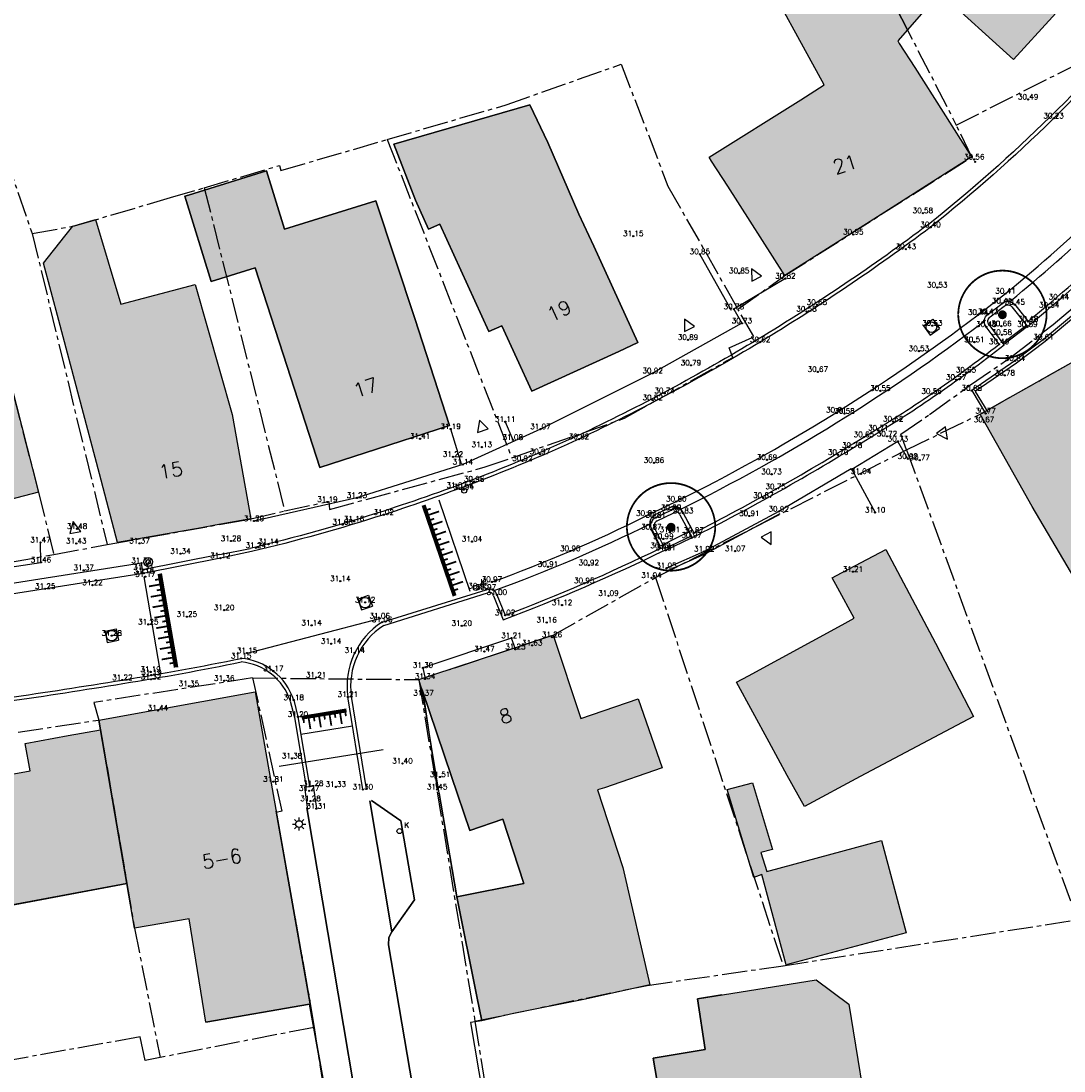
# Model space of a CAD drawing. Header units: metres. Extents: x 202952 to 203755, y 348879 to 349702.
# Tile 72 of 82: x 203400 to 203459, y 349404 to 349464. Entities that reach past the tile are written whole.
import ezdxf
from ezdxf.enums import TextEntityAlignment as Align

# ---------------------------------------------------------------- set-up
doc = ezdxf.new("R2010")
doc.units = ezdxf.units.M
doc.linetypes.add('1-200 CENTER', pattern=[4.28625, 2.8575, -0.47625, 0.47625, -0.47625])
for name, color, linetype in [('bgt.onbegroeidterreindeel', 252, 'Continuous'), ('PH-ALG-WERKGRENS', 3, '1-200 WERKGRENS'), ('PH-BEST-BEBOUWING', 1, 'Continuous'), ('PH-BEST-BEBOUWING-ARCERING', 254, 'Continuous'), ('PH-BEST-BEGROEIIING', 252, 'Continuous'), ('PH-BEST-HUISNUMMER', 7, 'Continuous'), ('PH-BEST-INRIT', 8, 'Continuous'), ('PH-BEST-KADASTRALE-GRENS', 240, '1-200 CENTER'), ('PH-BEST-KOLK', 8, 'Continuous'), ('PH-BEST-LICHTMAST-HANDHAVENB', 6, 'Continuous'), ('PH-BEST-WEGDEEL', 253, 'Continuous'), ('PH-INM-BOOM-HANDHAVEN', 96, 'Continuous'), ('PH-INM-HEKWERK', 6, '1-200 HEKWERK'), ('PH-INM-HOOGTE', 20, 'Continuous'), ('PH-INM-HOOGTEPUNT', 20, 'Continuous'), ('PH-INM-KANTVERHARDING', 253, 'Continuous'), ('PH-INM-MEUBILAIR-AFZETPAAL-STAAL', 6, 'Continuous'), ('PH-NIEUW-MARKERING', 115, 'Continuous'), ('PH-RIO-PUTRAND-AANBRENGEN', 7, 'Continuous')]:
    doc.layers.add(name, color=color, linetype=linetype)
doc.styles.add('ISO', font='ISO')
doc.styles.add('ROMANS', font='romans.shx')
doc.linetypes.add('1-200 HEKWERK', pattern='A,1.5,-0.4,["X",ROMANS,S=0.24,R=0,X=-0.275,Y=-0.12],-0.05', length=1.95)
doc.linetypes.add('1-200 WERKGRENS', pattern='A,1.5,-0.6,["WERK",ROMANS,S=0.24,R=0,X=-0.5,Y=-0.12],-0.45', length=2.55)

# ---------------------------------------------------------------- blocks, each defined once
blk = doc.blocks.new('*U18')
blk.add_circle((0, 0), 0.142)
at = {"ltscale": 0.05, "style": 'ROMANS'}
blk.add_text('K', height=0.3, dxfattribs=at).set_placement((0.277, 0.195))
blk = doc.blocks.new('SIE-WEG_PAAL_BETON')
for radius in [0.25, 0.125]:
    blk.add_circle((0, 0), radius)
blk = doc.blocks.new('Lichtmast 2')
at = {"flags": 128}
for points in [[(-0.5, 0), (-0.25, 0)], [(-0.354, 0.354), (-0.177, 0.177)], [(0, 0.25), (0, 0.5)], [(0.177, 0.177), (0.354, 0.354)], [(0.25, 0), (0.5, 0)], [(-0.354, -0.354), (-0.177, -0.177)], [(0, -0.5), (0, -0.25)], [(0.177, -0.177), (0.354, -0.354)]]:
    blk.add_lwpolyline(points, dxfattribs=at)
blk.add_circle((0, 0), 0.25)
blk = doc.blocks.new('INRITSYMBOOL')
at = {"layer": 'PH-BEST-INRIT'}
blk.add_lwpolyline([(-0.315, 0.63), (0, 0), (0.315, 0.63)], close=True, dxfattribs=at)
blk = doc.blocks.new('MARKER', base_point=(45, 10))
at = {"color": 0}
for radius in [0.35, 0.25]:
    blk.add_circle((45, 10), radius, dxfattribs=at)
at = {"color": 0, "style": 'ISO'}
blk.add_attdef('MARKER', (45.6, 10), '', height=0.9, dxfattribs=at)
blk = doc.blocks.new('*U15')
at = {"const_width": 0.1}
blk.add_lwpolyline([(-2.5, 0.004, 0.990403), (2.5, 0.03, 0.990403), (-2.5, 0.018)], format="xyb", dxfattribs=at)
at = {"linetype": 'Continuous', "const_width": 0.25}
blk.add_lwpolyline([(-0.125, 0, 1), (0.125, 0, 1)], format="xyb", close=True, dxfattribs=at)
blk = doc.blocks.new('*U26')
for p, q in [((-0.325, 0.325), (-0.325, -0.325)), ((-0.325, 0.325), (0.325, 0.325)), ((0.325, 0.325), (0.325, -0.325)), ((-0.325, -0.325), (0.325, -0.325))]:
    blk.add_line(p, q)
blk.add_circle((0, 0), 0.3)

msp = doc.modelspace()

# ---------------------------------------------------------------- hatches: boundary and pattern name
at = {"layer": 'PH-BEST-BEBOUWING-ARCERING'}
for points in [[(203444.471, 349474.935), (203445.105, 349475.477), (203444.13, 349476.405), (203447.54, 349480.076), (203447.941, 349480.508), (203451.964, 349476.82), (203450.956, 349475.628), (203455.435, 349471.299), (203456.495, 349472.709), (203456.971, 349472.285), (203457.64, 349471.69), (203462.08, 349467.66), (203459.817, 349465.166), (203458.699, 349463.934), (203456.5, 349461.51), (203452.324, 349465.3), (203450.495, 349463.201)], [(203440.35, 349454.35), (203439.418, 349455.763), (203439.295, 349455.983), (203444.477, 349459.243), (203445.799, 349460.075), (203441.968, 349467.076), (203442.303, 349467.257), (203439.849, 349472.15), (203443.786, 349473.675), (203443.683, 349473.943), (203443.591, 349474.183), (203444.471, 349474.935), (203450.495, 349463.201), (203449.947, 349462.573), (203450.032, 349462.429), (203450.91, 349461.06), (203454.13, 349456), (203453.721, 349455.74), (203453.422, 349455.55), (203448.382, 349452.347), (203443.57, 349449.29)], [(203398.895, 349446.671), (203395.029, 349445.727), (203393.163, 349453.018), (203393.257, 349453.046), (203396.642, 349454.058), (203394.88, 349459.956), (203394.029, 349463.236), (203386.08, 349461.287), (203387.694, 349455.454), (203387.817, 349455.486), (203388.79, 349452.323), (203392.695, 349434.776), (203401.36, 349437.04), (203401.326, 349437.172)], [(203457.56, 349436.22), (203454.61, 349441.45), (203455.884, 349442.169), (203460.659, 349444.864), (203462.07, 349445.66), (203465.02, 349440.43), (203474.436, 349424.805), (203476.809, 349420.867), (203475.989, 349420.386), (203477.509, 349417.788), (203478.164, 349416.669), (203480.996, 349407.699), (203476.077, 349404.558), (203471.394, 349412.704), (203461.506, 349429.513)], [(203452.09, 349428.5), (203449.28, 349433.8), (203446.478, 349432.316), (203446.24, 349432.19), (203446.563, 349431.599), (203447.49, 349429.9), (203446.809, 349429.53), (203441.515, 349426.652), (203440.83, 349426.28), (203442.674, 349422.894), (203443.7, 349421.01), (203444.672, 349419.257), (203447.83, 349420.939), (203454.235, 349424.349)], [(203443.7, 349421.01), (203442.674, 349422.894), (203440.83, 349426.28), (203441.515, 349426.652), (203446.809, 349429.53), (203447.49, 349429.9), (203446.563, 349431.599), (203446.24, 349432.19), (203446.478, 349432.316), (203449.28, 349433.8), (203452.09, 349428.5), (203454.235, 349424.349), (203447.83, 349420.939), (203444.672, 349419.257)], [(203414.355, 349421.532), (203413.612, 349425.741), (203404.77, 349424.14), (203404.87, 349423.59), (203406.359, 349414.889), (203406.786, 349412.365), (203409.873, 349412.898), (203410.82, 349407.04), (203416.692, 349408.073), (203416.73, 349408.08), (203415.843, 349413.103)], [(203449.035, 349417.329), (203442.545, 349415.579), (203442.212, 349416.647), (203442.872, 349416.823), (203441.735, 349420.581), (203440.302, 349420.209), (203441.81, 349415.231), (203442.266, 349415.402), (203443.632, 349410.291), (203450.43, 349412.108)], [(203442.545, 349415.579), (203449.035, 349417.329), (203450.43, 349412.108), (203443.632, 349410.291), (203442.266, 349415.402), (203441.81, 349415.231), (203440.302, 349420.209), (203441.735, 349420.581), (203442.872, 349416.823), (203442.212, 349416.647)], [(203448.444, 349400.295), (203447.177, 349408.057), (203445.337, 349409.45), (203438.619, 349408.37), (203439.056, 349405.492), (203436.12, 349405.006), (203436.339, 349403.686), (203437.49, 349396.746), (203435.9, 349396.486), (203436.553, 349392.538), (203436.74, 349391.406), (203442.66, 349392.386), (203445.442, 349392.851), (203447.352, 349393.17), (203447.191, 349394.201), (203446.95, 349395.746), (203446.504, 349398.6), (203447.229, 349398.693)], [(203442.66, 349392.386), (203436.74, 349391.406), (203436.553, 349392.538), (203435.9, 349396.486), (203437.49, 349396.746), (203436.339, 349403.686), (203436.12, 349405.006), (203439.056, 349405.492), (203438.619, 349408.37), (203445.337, 349409.45), (203447.177, 349408.057), (203448.444, 349400.295), (203447.229, 349398.693), (203446.504, 349398.6), (203446.95, 349395.746), (203447.191, 349394.201), (203447.352, 349393.17), (203445.442, 349392.851)]]:
    msp.add_hatch(color=256, dxfattribs=at).paths.add_polyline_path(points)
for points in [[(203421.458, 349456.727), (203429.142, 349458.946), (203430.153, 349456.812), (203431.909, 349452.774), (203432.76, 349450.95), (203435.26, 349445.5), (203434.168, 349444.999), (203429.26, 349442.75), (203427.562, 349446.452), (203426.822, 349446.119), (203424.045, 349452.204), (203423.415, 349451.92), (203422.678, 349453.556)], [(203409.64, 349453.78), (203409.838, 349453.841), (203413.41, 349454.947), (203414.26, 349455.21), (203415.275, 349451.923), (203420.438, 349453.528), (203422.637, 349446.869), (203424.6, 349440.81), (203419.829, 349439.267), (203417.27, 349438.44), (203415.42, 349444.15), (203413.616, 349449.72), (203411.131, 349448.952)], [(203404.8, 349438.066), (203402.499, 349446.748), (203401.64, 349449.99), (203402.851, 349451.515), (203403.3, 349452.08), (203404.58, 349452.46), (203406.005, 349447.669), (203410.221, 349448.776), (203412.31, 349441.43), (203413.36, 349435.52), (203411.354, 349435.163), (203410.581, 349435.025), (203405.83, 349434.18)], [(203422.86, 349426.43), (203423.664, 349426.697), (203427.497, 349427.968), (203430.384, 349428.925), (203430.46, 349428.95), (203432.026, 349424.228), (203435.278, 349425.35), (203436.627, 349421.44), (203433.365, 349420.314), (203432.974, 349420.185), (203434.407, 349415.805), (203435.935, 349409.153), (203432.29, 349408.34), (203428.212, 349407.529), (203426.43, 349407.125), (203426.143, 349408.507), (203425.02, 349414.14), (203428.804, 349414.893), (203427.608, 349418.531), (203425.75, 349417.9), (203424.717, 349420.949), (203423.053, 349425.86), (203422.984, 349426.065)], [(203389.83, 349420.92), (203394.15, 349421.7), (203394.39, 349420.09), (203397.673, 349420.686), (203400.89, 349421.27), (203400.61, 349422.82), (203403.04, 349423.259), (203404.87, 349423.59), (203406.359, 349414.889), (203391.499, 349412.113), (203391.09, 349414.383), (203390.944, 349414.355)]]:
    msp.add_hatch(color=256, dxfattribs=at).paths.add_polyline_path(points, flags=17)

# ---------------------------------------------------------------- linework, layer by layer
at = {"layer": 'bgt.onbegroeidterreindeel'}
for p, q in [((203391.499, 349412.113), (203406.359, 349414.889)), ((203410.82, 349407.04), (203416.692, 349408.073)), ((203416.692, 349408.073), (203419.788, 349390.822))]:
    msp.add_line(p, q, dxfattribs=at)
for points in [[(203421.458, 349456.727), (203422.678, 349453.556), (203423.415, 349451.92), (203424.045, 349452.204), (203426.822, 349446.119), (203427.562, 349446.452), (203429.26, 349442.75), (203434.168, 349444.999), (203435.26, 349445.5), (203432.76, 349450.95), (203431.909, 349452.774), (203430.153, 349456.812), (203429.142, 349458.946), (203421.458, 349456.727)], [(203409.64, 349453.78), (203411.131, 349448.952), (203413.616, 349449.72), (203415.42, 349444.15), (203417.27, 349438.44), (203419.829, 349439.267), (203424.6, 349440.81), (203422.637, 349446.869), (203420.438, 349453.528), (203415.275, 349451.923), (203414.26, 349455.21), (203413.41, 349454.947), (203409.838, 349453.841), (203409.64, 349453.78)], [(203425.02, 349414.14), (203424.116, 349419.433), (203423.053, 349425.86), (203424.717, 349420.949), (203425.75, 349417.9), (203427.608, 349418.531), (203428.804, 349414.893), (203425.02, 349414.14)]]:
    msp.add_lwpolyline(points, close=True, dxfattribs=at)
msp.add_lwpolyline([(203440, 349408.592), (203438.619, 349408.37), (203439.056, 349405.492), (203436.12, 349405.006), (203436.339, 349403.686), (203437.49, 349396.746), (203435.9, 349396.486), (203436.553, 349392.538), (203436.74, 349391.406), (203440, 349391.946)], dxfattribs=at)
at = {"layer": 'PH-ALG-WERKGRENS'}
msp.add_line((203414.977, 349421.525), (203420.855, 349422.475), dxfattribs=at)
at = {"layer": 'PH-BEST-BEBOUWING'}
for points in [[(203444.471, 349474.935), (203445.105, 349475.477), (203444.13, 349476.405), (203447.54, 349480.076), (203447.941, 349480.508), (203451.964, 349476.82), (203450.956, 349475.628), (203455.435, 349471.299), (203456.495, 349472.709), (203456.971, 349472.285), (203457.64, 349471.69), (203462.08, 349467.66), (203459.817, 349465.166), (203458.699, 349463.934), (203456.5, 349461.51), (203452.324, 349465.3), (203450.495, 349463.201), (203444.471, 349474.935)], [(203440.35, 349454.35), (203439.418, 349455.763), (203439.295, 349455.983), (203444.477, 349459.243), (203445.799, 349460.075), (203441.968, 349467.076), (203442.303, 349467.257), (203439.849, 349472.15), (203443.786, 349473.675), (203443.683, 349473.943), (203443.591, 349474.183), (203444.471, 349474.935), (203450.495, 349463.201), (203449.947, 349462.573), (203450.032, 349462.429), (203450.91, 349461.06), (203454.13, 349456), (203453.721, 349455.74), (203453.422, 349455.55), (203448.382, 349452.347), (203443.57, 349449.29), (203440.35, 349454.35)], [(203387.694, 349455.454), (203386.08, 349461.287), (203394.029, 349463.236), (203394.88, 349459.956), (203396.642, 349454.058), (203393.257, 349453.046), (203393.163, 349453.018), (203395.029, 349445.727), (203398.895, 349446.671), (203401.326, 349437.172), (203401.36, 349437.04), (203392.695, 349434.776), (203388.79, 349452.323), (203387.817, 349455.486), (203387.694, 349455.454)], [(203421.458, 349456.727), (203429.142, 349458.946), (203430.153, 349456.812), (203431.909, 349452.774), (203432.76, 349450.95), (203435.26, 349445.5), (203434.168, 349444.999), (203429.26, 349442.75), (203427.562, 349446.452), (203426.822, 349446.119), (203424.045, 349452.204), (203423.415, 349451.92), (203422.678, 349453.556), (203421.458, 349456.727)], [(203409.64, 349453.78), (203409.838, 349453.841), (203413.41, 349454.947), (203414.26, 349455.21), (203415.275, 349451.923), (203420.438, 349453.528), (203422.637, 349446.869), (203424.6, 349440.81), (203419.829, 349439.267), (203417.27, 349438.44), (203415.42, 349444.15), (203413.616, 349449.72), (203411.131, 349448.952), (203409.64, 349453.78)], [(203404.8, 349438.066), (203402.499, 349446.748), (203401.64, 349449.99), (203402.851, 349451.515), (203403.3, 349452.08), (203404.58, 349452.46), (203406.005, 349447.669), (203410.221, 349448.776), (203412.31, 349441.43), (203413.36, 349435.52), (203411.354, 349435.163), (203410.581, 349435.025), (203405.83, 349434.18), (203404.8, 349438.066)], [(203457.56, 349436.22), (203454.61, 349441.45), (203455.884, 349442.169), (203460.659, 349444.864), (203462.07, 349445.66), (203465.02, 349440.43), (203474.436, 349424.805), (203476.809, 349420.867), (203475.989, 349420.386), (203477.509, 349417.788), (203478.164, 349416.669), (203480.996, 349407.699), (203476.077, 349404.558), (203471.394, 349412.704), (203461.506, 349429.513), (203457.56, 349436.22)], [(203443.7, 349421.01), (203442.674, 349422.894), (203440.83, 349426.28), (203441.515, 349426.652), (203446.809, 349429.53), (203447.49, 349429.9), (203446.563, 349431.599), (203446.24, 349432.19), (203446.478, 349432.316), (203449.28, 349433.8), (203452.09, 349428.5), (203454.235, 349424.349), (203447.83, 349420.939), (203444.672, 349419.257), (203443.7, 349421.01)], [(203443.7, 349421.01), (203442.674, 349422.894), (203440.83, 349426.28), (203441.515, 349426.652), (203446.809, 349429.53), (203447.49, 349429.9), (203446.563, 349431.599), (203446.24, 349432.19), (203446.478, 349432.316), (203449.28, 349433.8), (203452.09, 349428.5), (203454.235, 349424.349), (203447.83, 349420.939), (203444.672, 349419.257), (203443.7, 349421.01)], [(203422.86, 349426.43), (203423.664, 349426.697), (203427.497, 349427.968), (203430.384, 349428.925), (203430.46, 349428.95), (203432.026, 349424.228), (203435.278, 349425.35), (203436.627, 349421.44), (203433.365, 349420.314), (203432.974, 349420.185), (203434.407, 349415.805), (203435.935, 349409.153), (203432.29, 349408.34), (203428.212, 349407.529), (203426.43, 349407.125), (203426.143, 349408.507), (203425.02, 349414.14), (203428.804, 349414.893), (203427.608, 349418.531), (203425.75, 349417.9), (203424.717, 349420.949), (203423.053, 349425.86), (203422.984, 349426.065), (203422.86, 349426.43)], [(203404.87, 349423.59), (203404.77, 349424.14), (203413.612, 349425.741), (203414.355, 349421.532), (203415.843, 349413.103), (203416.73, 349408.08), (203416.692, 349408.073), (203410.82, 349407.04), (203409.873, 349412.898), (203406.786, 349412.365), (203406.359, 349414.889), (203404.87, 349423.59)], [(203389.83, 349420.92), (203394.15, 349421.7), (203394.39, 349420.09), (203397.673, 349420.686), (203400.89, 349421.27), (203400.61, 349422.82), (203403.04, 349423.259), (203404.87, 349423.59), (203406.359, 349414.889), (203391.499, 349412.113), (203391.09, 349414.383), (203390.944, 349414.355), (203389.83, 349420.92)], [(203442.545, 349415.579), (203449.035, 349417.329), (203450.43, 349412.108), (203443.632, 349410.291), (203442.266, 349415.402), (203441.81, 349415.231), (203440.302, 349420.209), (203441.735, 349420.581), (203442.872, 349416.823), (203442.212, 349416.647), (203442.545, 349415.579)], [(203442.545, 349415.579), (203449.035, 349417.329), (203450.43, 349412.108), (203443.632, 349410.291), (203442.266, 349415.402), (203441.81, 349415.231), (203440.302, 349420.209), (203441.735, 349420.581), (203442.872, 349416.823), (203442.212, 349416.647), (203442.545, 349415.579)], [(203442.66, 349392.386), (203436.74, 349391.406), (203436.553, 349392.538), (203435.9, 349396.486), (203437.49, 349396.746), (203436.339, 349403.686), (203436.12, 349405.006), (203439.056, 349405.492), (203438.619, 349408.37), (203445.337, 349409.45), (203447.177, 349408.057), (203448.444, 349400.295), (203447.229, 349398.693), (203446.504, 349398.6), (203446.95, 349395.746), (203447.191, 349394.201), (203447.352, 349393.17), (203445.442, 349392.851), (203442.66, 349392.386)], [(203442.66, 349392.386), (203436.74, 349391.406), (203436.553, 349392.538), (203435.9, 349396.486), (203437.49, 349396.746), (203436.339, 349403.686), (203436.12, 349405.006), (203439.056, 349405.492), (203438.619, 349408.37), (203445.337, 349409.45), (203447.177, 349408.057), (203448.444, 349400.295), (203447.229, 349398.693), (203446.504, 349398.6), (203446.95, 349395.746), (203447.191, 349394.201), (203447.352, 349393.17), (203445.442, 349392.851), (203442.66, 349392.386)]]:
    msp.add_lwpolyline(points, close=True, dxfattribs=at)
at = {"layer": 'PH-BEST-BEGROEIIING'}
msp.add_lwpolyline([(203436.507, 349433.985), (203435.982, 349435.081), (203435.973, 349435.115), (203435.965, 349435.149), (203435.958, 349435.184), (203435.952, 349435.219), (203435.947, 349435.254), (203435.943, 349435.289), (203435.944, 349435.307), (203435.945, 349435.324), (203435.947, 349435.342), (203435.949, 349435.36), (203435.952, 349435.377), (203435.955, 349435.395), (203435.96, 349435.414), (203435.965, 349435.433), (203435.971, 349435.452), (203435.977, 349435.471), (203435.984, 349435.49), (203435.992, 349435.508), (203436.006, 349435.532), (203436.02, 349435.556), (203436.035, 349435.579), (203436.051, 349435.602), (203436.067, 349435.625), (203436.083, 349435.648), (203436.102, 349435.666), (203436.121, 349435.683), (203436.14, 349435.7), (203436.16, 349435.716), (203436.18, 349435.732), (203436.201, 349435.747), (203437.073, 349436.17), (203437.1, 349436.183), (203437.128, 349436.194), (203437.156, 349436.205), (203437.184, 349436.215), (203437.213, 349436.224), (203437.242, 349436.232), (203437.266, 349436.234), (203437.289, 349436.235), (203437.313, 349436.236), (203437.337, 349436.236), (203437.361, 349436.235), (203437.385, 349436.234), (203437.412, 349436.228), (203437.438, 349436.221), (203437.464, 349436.213), (203437.49, 349436.204), (203437.516, 349436.195), (203437.541, 349436.185), (203437.561, 349436.173), (203437.581, 349436.161), (203437.601, 349436.148), (203437.62, 349436.134), (203437.639, 349436.12), (203437.657, 349436.105), (203437.676, 349436.084), (203437.694, 349436.062), (203437.711, 349436.039), (203437.727, 349436.016), (203437.743, 349435.992), (203437.758, 349435.968), (203438.325, 349434.893), (203436.507, 349433.985)], close=True, dxfattribs=at)
at = {"layer": 'PH-BEST-KADASTRALE-GRENS', "ltscale": 0.5}
for p, q in [((203421.079, 349456.985), (203428.121, 349438.983)), ((203399.493, 349456.027), (203401.002, 349451.666)), ((203410.735, 349454.258), (203415.279, 349435.976)), ((203401.002, 349451.666), (203405.244, 349434.069)), ((203458.743, 349446.528), (203459.882, 349447.478)), ((203456.422, 349444.729), (203458.743, 349446.528)), ((203454.017, 349443.064), (203456.422, 349444.729)), ((203451.756, 349441.438), (203454.017, 349443.064)), ((203450.133, 349440.314), (203451.756, 349441.438)), ((203450.449, 349439.427), (203450.133, 349440.314)), ((203436.26, 349432.204), (203450.449, 349439.427)), ((203450.449, 349439.427), (203460.108, 349412.844)), ((203402.22, 349433.509), (203405.244, 349434.069)), ((203393.329, 349431.929), (203402.22, 349433.509)), ((203436.26, 349432.204), (203443.472, 349410.242)), ((203436.26, 349432.204), (203443.472, 349410.242)), ((203413.466, 349426.522), (203422.86, 349426.43)), ((203422.86, 349426.43), (203426.041, 349407.101)), ((203389.601, 349421.866), (203404.77, 349424.14)), ((203443.472, 349410.242), (203460.108, 349412.844)), ((203416.939, 349406.752), (203408.232, 349405.047)), ((203416.939, 349406.752), (203417.631, 349402.358)), ((203426.041, 349407.101), (203429.944, 349382.83)), ((203408.232, 349405.047), (203407.388, 349404.882))]:
    msp.add_line(p, q, dxfattribs=at)
for points in [[(203416.917, 349529.696), (203436.412, 349490.632), (203453.264, 349457.807)], [(203453.264, 349457.807), (203460.47, 349461.446), (203465.968, 349467.577)], [(203421.079, 349456.985), (203427.798, 349458.95), (203434.315, 349461.248)], [(203434.315, 349461.248), (203436.953, 349454.353), (203440.908, 349447.391)], [(203434.315, 349461.248), (203436.953, 349454.353), (203440.908, 349447.391)], [(203395.081, 349460.026), (203398.865, 349446.664), (203401.36, 349437.04), (203402.22, 349433.509)], [(203440.908, 349447.391), (203443.57, 349449.29), (203454.132, 349455.997), (203453.264, 349457.807)], [(203410.735, 349454.258), (203414.984, 349455.516), (203415.057, 349455.24), (203421.079, 349456.985)], [(203401.002, 349451.666), (203403.389, 349452.106), (203408.82, 349453.701), (203410.735, 349454.258)], [(203428.121, 349438.983), (203434.494, 349441.216), (203440.619, 349444.657), (203440.421, 349445.204), (203441.819, 349445.835), (203440.908, 349447.391)], [(203428.121, 349438.983), (203434.494, 349441.216), (203440.619, 349444.657), (203440.421, 349445.204), (203441.819, 349445.835), (203440.908, 349447.391)], [(203450.449, 349439.427), (203454.61, 349441.45), (203462.07, 349445.66)], [(203415.279, 349435.976), (203417.774, 349436.511), (203417.814, 349436.06), (203426.565, 349438.442), (203428.121, 349438.983)], [(203405.244, 349434.069), (203413.36, 349435.52), (203415.279, 349435.976)], [(203422.86, 349426.43), (203430.46, 349428.95), (203436.26, 349432.204)], [(203413.466, 349426.522), (203404.482, 349425.139), (203404.77, 349424.14)], [(203413.466, 349426.522), (203415.111, 349418.989), (203414.798, 349418.915), (203416.73, 349408.08), (203416.939, 349406.752)], [(203404.77, 349424.14), (203404.87, 349423.59), (203406.359, 349414.889), (203406.786, 349412.365), (203408.232, 349405.047)], [(203426.041, 349407.101), (203435.772, 349409.128), (203443.472, 349410.242)], [(203426.041, 349407.101), (203435.772, 349409.128), (203443.472, 349410.242)], [(203407.388, 349404.882), (203407.102, 349406.216), (203392.896, 349403.653), (203394.436, 349396.124)]]:
    msp.add_lwpolyline(points, dxfattribs=at)
at = {"layer": 'PH-BEST-WEGDEEL'}
for points in [[(203424.02, 349420.013), (203424.116, 349419.433), (203425.02, 349414.14), (203426.143, 349408.507), (203426.43, 349407.125), (203425.797, 349407.031), (203430.263, 349380.56), (203431.78, 349373.43), (203431.817, 349373.393), (203435.382, 349357.138), (203436.528, 349357.397), (203437.43, 349353.393)], [(203416.534, 349419.176), (203421.257, 349391.069), (203419.788, 349390.822), (203416.692, 349408.073), (203416.73, 349408.08), (203415.843, 349413.103), (203414.805, 349418.982)], [(203421.257, 349391.069), (203416.534, 349419.176)], [(203420.194, 349419.585), (203421.852, 349418.441), (203422.624, 349413.972), (203421.339, 349412.156), (203420.092, 349419.574)], [(203420.092, 349419.574), (203421.339, 349412.156), (203421.164, 349411.84), (203421.142, 349411.426), (203422.501, 349403.442)], [(203422.501, 349403.442), (203421.142, 349411.426), (203421.164, 349411.84), (203421.339, 349412.156), (203422.624, 349413.972), (203421.852, 349418.441), (203420.194, 349419.585)]]:
    msp.add_lwpolyline(points, dxfattribs=at)
at = {"layer": 'PH-INM-HEKWERK', "flags": 128}
msp.add_lwpolyline([(203398.087, 349432.537), (203401.495, 349433.064), (203401.467, 349434.187)], dxfattribs=at)
at = {"layer": 'PH-INM-KANTVERHARDING'}
for p, q in [((203455.884, 349445.474), (203457.236, 349446.479)), ((203436.265, 349435.595), (203437.131, 349436.024)), ((203436.349, 349435.413), (203437.243, 349435.856)), ((203437.635, 349435.759), (203438.327, 349434.463)), ((203437.818, 349435.841), (203438.411, 349434.73)), ((203436.539, 349433.868), (203436.015, 349434.925)), ((203436.808, 349433.777), (203436.195, 349435.012)), ((203411.603, 349433.499), (203413.328, 349433.856)), ((203407.182, 349433.019), (203398.773, 349431.693)), ((203407.272, 349432.436), (203407.182, 349433.019)), ((203420.794, 349429.681), (203426.667, 349431.517)), ((203420.879, 349429.498), (203426.742, 349431.331)), ((203427.09, 349431.166), (203427.636, 349429.813)), ((203427.282, 349431.226), (203427.748, 349430.069)), ((203415.599, 349425.217), (203415.835, 349424.288)), ((203415.791, 349425.273), (203416.031, 349424.329)), ((203419.701, 349420.212), (203418.856, 349425.448)), ((203419.899, 349420.244), (203419.053, 349425.478)), ((203415.835, 349424.288), (203416.495, 349420.359)), ((203416.031, 349424.329), (203416.692, 349420.392)), ((203416.399, 349420.341), (203416.894, 349420.41))]:
    msp.add_line(p, q, dxfattribs=at)
for points in [[(203427.001, 349431.955, 0.029006), (203435.731, 349435.695), (203437.428, 349436.504, 0.047479), (203454.494, 349447.066), (203456.047, 349448.269, 0.039107), (203467.126, 349458.936), (203473.96, 349466.798), (203480.915, 349474.975), (203488.718, 349484.11), (203491.685, 349487.573), (203496.799, 349493.534), (203501.851, 349499.449), (203508.03, 349506.684, -0.039138), (203524.494, 349523.23, -0.013499), (203529.802, 349527.52, -0.013681), (203535.409, 349531.569), (203540.694, 349535.115), (203545.59, 349538.351), (203552.818, 349543.165), (203559.127, 349547.352)], [(203504.862, 349523.881), (203507.651, 349520.784, -0.341667), (203507.312, 349514.302), (203504.903, 349511.575), (203500.74, 349506.787), (203493.689, 349498.51), (203484.109, 349487.317), (203475.417, 349477.073), (203464.956, 349464.921, -0.051448), (203451.808, 349452.024, -0.02534), (203442.169, 349445.527, -0.025342), (203431.922, 349440.037, -0.02937), (203420.883, 349435.759, -0.019242), (203413.41, 349433.67), (203411.641, 349433.303), (203407.272, 349432.436), (203398.847, 349431.106), (203391.936, 349430.031), (203383.993, 349428.785), (203377.078, 349427.75), (203368.165, 349426.299)], [(203504.713, 349523.747), (203507.493, 349520.66, -0.340909), (203507.161, 349514.433), (203504.752, 349511.707), (203500.587, 349506.917), (203493.537, 349498.64), (203483.957, 349487.447), (203475.265, 349477.203), (203464.804, 349465.05, -0.051445), (203451.686, 349452.182, -0.025333), (203442.066, 349445.698, -0.02534), (203431.838, 349440.218, -0.029367), (203420.822, 349435.949, -0.019331), (203413.328, 349433.856)], [(203456.365, 349447.882, 0.033949), (203466.13, 349457.093)], [(203454.956, 349446.392, -0.427674), (203455.06, 349447.111), (203455.85, 349447.718, -0.422924), (203456.568, 349447.647), (203457.321, 349446.694, 0.030948), (203467.228, 349455.998)], [(203451.98, 349442.44, 0.016909), (203455.961, 349445.369), (203455.115, 349446.514, -0.433146), (203455.179, 349446.95), (203455.976, 349447.562)], [(203455.976, 349447.562, -0.42659), (203456.412, 349447.523), (203457.298, 349446.4), (203455.944, 349445.393)], [(203451.867, 349442.605, 0.016245), (203455.685, 349445.406), (203454.956, 349446.392)]]:
    msp.add_lwpolyline(points, format="xyb", dxfattribs=at)
at = {"layer": 'PH-INM-KANTVERHARDING', "flags": 128}
for points in [[(203440.544, 349447.314), (203438.76, 349450.498)], [(203443.595, 349449.118), (203440.68, 349447.388), (203441.14, 349446.588), (203436.09, 349443.761), (203429.746, 349440.606), (203425.357, 349438.602), (203419.366, 349436.709), (203413.544, 349435.403)], [(203462.093, 349445.814), (203460.118, 349447.271), (203458.195, 349445.674), (203456.582, 349444.464), (203454.135, 349442.78), (203454.922, 349441.488)], [(203462.004, 349445.693), (203460.123, 349447.081), (203458.288, 349445.556), (203456.67, 349444.342), (203454.337, 349442.737), (203455.05, 349441.567)], [(203427.753, 349441.02), (203428.18, 349439.998)], [(203424.666, 349440.61), (203425.256, 349438.64)], [(203450.52, 349438.918), (203449.96, 349439.908), (203447.356, 349438.317), (203448.67, 349435.882)], [(203447.356, 349438.317), (203447.321, 349438.355), (203443.219, 349435.938)], [(203443.219, 349435.938), (203439.008, 349433.678), (203436.871, 349432.731)], [(203443.29, 349435.806), (203439.074, 349433.543), (203436.932, 349432.593)], [(203436.783, 349433.839), (203438.253, 349434.539)], [(203436.826, 349433.748), (203438.296, 349434.449)], [(203413.153, 349427.934), (203420.658, 349429.894)], [(203428.327, 349428.145), (203428.108, 349428.781), (203423.102, 349427.091), (203423.22, 349426.466)], [(203423.131, 349425.523), (203423.902, 349420.218)], [(203416.399, 349420.341), (203416.579, 349419.059)], [(203416.894, 349420.41), (203417.074, 349419.128)]]:
    msp.add_lwpolyline(points, dxfattribs=at)
for points in [[(203437.65, 349436.056, 0.047479), (203454.796, 349446.668, 0.02299)], [(203427.124, 349431.468, 0.029158), (203435.954, 349435.248, 0.014461)], [(203370.868, 349420.882), (203377.795, 349421.967), (203384.705, 349423.039), (203391.627, 349424.104), (203399.564, 349425.396, 0.00506), (203406.101, 349426.407, 0.011477), (203412.817, 349427.633)], [(203370.899, 349420.684), (203377.826, 349421.77), (203384.736, 349422.841), (203391.659, 349423.907), (203399.595, 349425.199, 0.005058), (203406.134, 349426.21, 0.011482), (203412.827, 349427.432, 0.004827)]]:
    msp.add_lwpolyline(points, format="xyb", dxfattribs=at)
at = {"layer": 'PH-INM-KANTVERHARDING'}
msp.add_lwpolyline([(203411.603, 349433.499), (203407.242, 349432.634)], dxfattribs=at)
for centre, radius, start, end in [((203387.184, 349531.297), 110.095, 309.55236, 316.85786), ((203410.67, 349502.76), 72.91, 300.83177, 304.40468), ((203410.67, 349502.76), 73.11, 300.83318, 304.40468), ((203380.091, 349549.495), 128.933, 296.85147, 301.85703), ((203380.091, 349549.495), 128.733, 296.93858, 301.85783), ((203437.408, 349435.681), 0.441, 21.34087, 128.90531), ((203437.408, 349435.681), 0.241, 18.95142, 133.36028), ((203436.462, 349435.139), 0.496, 113.32702, 205.65655), ((203436.462, 349435.139), 0.296, 112.42758, 205.43803), ((203391.137, 349526.866), 103.489, 290.71783, 296.02185), ((203391.137, 349526.866), 103.689, 290.60969, 296.13312), ((203426.856, 349431.121), 0.439, 13.88055, 115.49924), ((203426.856, 349431.121), 0.239, 10.99882, 118.40265), ((203423.084, 349426.072), 4.274, 122.3958, 188.40422), ((203423.084, 349426.072), 4.074, 122.76266, 188.38554), ((203412.504, 349424.184), 3.463, 18.32133, 84.80961), ((203412.504, 349424.184), 3.263, 18.44441, 84.32277)]:
    msp.add_arc(centre, radius, start, end, dxfattribs=at)
at = {"layer": 'PH-NIEUW-MARKERING', "linetype": 'Continuous', "transparency": 33554687}
for points, const_width in [([(203423.153, 349436.306), (203424.898, 349431.173)], 0.2), ([(203423.539, 349436.103), (203423.349, 349436.038)], 0.1), ([(203424.014, 349435.947), (203423.446, 349435.754)], 0.1), ([(203423.732, 349435.535), (203423.542, 349435.47)], 0.1), ([(203424.207, 349435.379), (203423.639, 349435.186)], 0.1), ([(203423.925, 349434.967), (203423.736, 349434.902)], 0.1), ([(203424.4, 349434.811), (203423.832, 349434.618)], 0.1), ([(203424.118, 349434.399), (203423.929, 349434.334)], 0.1), ([(203424.593, 349434.243), (203424.025, 349434.05)], 0.1), ([(203424.311, 349433.83), (203424.122, 349433.766)], 0.1), ([(203424.786, 349433.675), (203424.218, 349433.482)], 0.1), ([(203424.504, 349433.262), (203424.315, 349433.198)], 0.1), ([(203424.98, 349433.107), (203424.412, 349432.914)], 0.1), ([(203424.697, 349432.694), (203424.508, 349432.63)], 0.1), ([(203407.945, 349432.069), (203408.142, 349432.103)], 0.1), ([(203408.19, 349432.414), (203409.111, 349427.121)], 0.2), ([(203425.173, 349432.539), (203424.605, 349432.346)], 0.1), ([(203424.891, 349432.126), (203424.701, 349432.062)], 0.1), ([(203407.603, 349431.704), (203408.194, 349431.807)], 0.1), ([(203408.048, 349431.478), (203408.245, 349431.512)], 0.1), ([(203425.366, 349431.971), (203424.798, 349431.778)], 0.1), ([(203425.084, 349431.558), (203424.894, 349431.494)], 0.1), ([(203407.706, 349431.113), (203408.297, 349431.216)], 0.1), ([(203408.151, 349430.886), (203408.348, 349430.921)], 0.1), ([(203407.808, 349430.522), (203408.4, 349430.625)], 0.1), ([(203408.254, 349430.295), (203408.451, 349430.33)], 0.1), ([(203407.911, 349429.931), (203408.503, 349430.034)], 0.1), ([(203408.357, 349429.704), (203408.554, 349429.739)], 0.1), ([(203408.014, 349429.34), (203408.605, 349429.443)], 0.1), ([(203408.46, 349429.113), (203408.657, 349429.147)], 0.1), ([(203408.117, 349428.749), (203408.708, 349428.852)], 0.1), ([(203408.563, 349428.522), (203408.76, 349428.556)], 0.1), ([(203408.22, 349428.158), (203408.811, 349428.261)], 0.1), ([(203408.666, 349427.931), (203408.863, 349427.965)], 0.1), ([(203408.323, 349427.567), (203408.914, 349427.67)], 0.1), ([(203408.769, 349427.34), (203408.966, 349427.374)], 0.1), ([(203416.245, 349424.263), (203418.778, 349424.672)], 0.2), ([(203417.327, 349423.728), (203417.231, 349424.321)], 0.1), ([(203417.559, 349424.171), (203417.527, 349424.368)], 0.1), ([(203417.919, 349423.824), (203417.824, 349424.416)], 0.1), ([(203418.152, 349424.267), (203418.12, 349424.464)], 0.1), ([(203418.511, 349423.92), (203418.416, 349424.512)], 0.1), ([(203418.744, 349424.362), (203418.712, 349424.56)], 0.1), ([(203416.375, 349423.98), (203416.343, 349424.177)], 0.1), ([(203416.735, 349423.633), (203416.639, 349424.225)], 0.1), ([(203416.967, 349424.075), (203416.935, 349424.273)], 0.1)]:
    msp.add_lwpolyline(points, dxfattribs=dict(at, const_width=const_width))
at = {"layer": 'PH-NIEUW-MARKERING', "color": 9, "linetype": 'Continuous', "transparency": 33554687}
for points in [[(203423.058, 349436.274), (203424.802, 349431.144)], [(203424.002, 349436.605), (203425.757, 349431.442)], [(203407.306, 349432.239), (203408.225, 349426.963)], [(203408.288, 349432.434), (203409.21, 349427.138)], [(203416.228, 349424.361), (203418.762, 349424.771)], [(203416.19, 349423.342), (203419.119, 349423.815)]]:
    msp.add_lwpolyline(points, dxfattribs=at)

# ---------------------------------------------------------------- block references
at = {"layer": 'PH-BEST-INRIT'}
for p, rotation in [((203441.688, 349449.675), 206.7171312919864), ((203437.898, 349446.829), 206.3434386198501), ((203426.295, 349441.112), 198.0919211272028), ((203452.767, 349440.03), 36.47657783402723), ((203403.325, 349435.379), 190.7653109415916), ((203442.797, 349434.082), 27.47618033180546)]:
    msp.add_blockref('INRITSYMBOOL', p, dxfattribs=dict(at, rotation=rotation))
at = {"layer": 'PH-BEST-KOLK', "color": 9}
for p in [(203425.434, 349437.121), (203426.083, 349431.615), (203421.77, 349417.857)]:
    msp.add_blockref('*U18', p, dxfattribs=at)
at = {"layer": 'PH-BEST-KOLK'}
for p in [(203425.434, 349437.121), (203426.083, 349431.615), (203421.77, 349417.857)]:
    msp.add_blockref('*U18', p, dxfattribs=at)
at = {"layer": 'PH-BEST-LICHTMAST-HANDHAVENB', "color": 9, "xscale": 0.75, "yscale": 0.75, "zscale": 0.75}
msp.add_blockref('Lichtmast 2', (203416.092, 349418.258), dxfattribs=at)
at = {"layer": 'PH-BEST-LICHTMAST-HANDHAVENB', "xscale": 0.75, "yscale": 0.75, "zscale": 0.75}
msp.add_blockref('Lichtmast 2', (203416.092, 349418.258), dxfattribs=at)
at = {"layer": 'PH-INM-BOOM-HANDHAVEN'}
for p in [(203455.87, 349447.073), (203437.13, 349435.051)]:
    msp.add_blockref('*U15', p, dxfattribs=at)
at = {"layer": 'PH-INM-HOOGTEPUNT', "xscale": 0.1, "yscale": 0.1, "zscale": 0.1}
for p in [(203457.324, 349459.257, 30.492), (203458.767, 349458.186, 30.234), (203454.276, 349455.864, 30.555), (203454.332, 349455.723, 30.551), (203451.37, 349452.822, 30.577), (203451.808, 349452.024, 30.4), (203434.994, 349451.523, 31.146), (203447.438, 349451.614, 30.949), (203438.76, 349450.498, 30.849), (203450.411, 349450.783, 30.432), (203440.983, 349449.419, 30.852), (203443.595, 349449.118, 30.818), (203452.184, 349448.613, 30.527), (203456.047, 349448.269, 30.414), (203445.38, 349447.636, 30.65), (203455.85, 349447.718, 30.405), (203456.183, 349447.837, 30.416), (203456.568, 349447.647, 30.451), (203459.066, 349447.936, 30.439), (203440.68, 349447.388, 30.779), (203444.789, 349447.26, 30.576), (203454.494, 349447.066, 30.443), (203455.06, 349447.111, 30.425), (203458.515, 349447.479, 30.542), (203441.14, 349446.588, 30.733), (203451.906, 349446.456, 30.534), (203454.852, 349446.752, 30.445), (203454.956, 349446.392, 30.484), (203455.814, 349446.425, 30.663), (203457.283, 349446.389, 30.586), (203457.321, 349446.693, 30.48), (203455.838, 349445.934, 30.579), (203438.089, 349445.652, 30.89), (203442.169, 349445.527, 30.616), (203454.287, 349445.527, 30.507), (203455.685, 349445.406, 30.486), (203458.195, 349445.674, 30.608), (203451.148, 349445.018, 30.529), (203438.256, 349444.213, 30.791), (203456.582, 349444.464, 30.636), (203436.09, 349443.761, 30.922), (203445.429, 349443.839, 30.671), (203453.254, 349443.399, 30.569), (203453.811, 349443.812, 30.646), (203456.003, 349443.643, 30.775), (203448.967, 349442.766, 30.547), (203454.135, 349442.78, 30.676), (203436.096, 349442.243, 30.822), (203436.768, 349442.631, 30.735), (203451.867, 349442.605, 30.555), (203427.753, 349441.02, 31.11), (203446.477, 349441.545, 30.608), (203446.938, 349441.477, 30.575), (203449.695, 349441.029, 30.621), (203454.831, 349440.995, 30.666), (203454.922, 349441.488, 30.767), (203424.666, 349440.61, 31.186), (203429.746, 349440.606, 31.071), (203448.853, 349440.528, 30.71), (203422.938, 349440.058, 31.407), (203428.18, 349439.998, 31.083), (203431.922, 349440.037, 30.816), (203448.038, 349440.154, 30.649), (203449.343, 349440.195, 30.717), (203449.96, 349439.908, 30.731), (203426.431, 349439.587, 31.13), (203429.714, 349439.188, 30.966), (203447.37, 349439.547, 30.783), (203424.799, 349439.035, 31.22), (203425.357, 349438.602, 31.135), (203428.726, 349438.799, 30.918), (203436.162, 349438.696, 30.862), (203442.556, 349438.871, 30.688), (203446.577, 349439.144, 30.703), (203450.52, 349438.918, 30.924), (203451.192, 349438.844, 30.774), (203442.816, 349438.048, 30.726), (203447.356, 349438.317, 30.844), (203447.877, 349438.073, 31.04), (203425.991, 349437.632, 30.961), (203425.007, 349437.275, 31.067), (203425.403, 349437.181, 30.944), (203443.047, 349437.207, 30.745), (203417.695, 349436.481, 31.193), (203419.366, 349436.709, 31.227), (203437.428, 349436.504, 30.804), (203442.349, 349436.707, 30.87), (203420.883, 349435.759, 31.018), (203435.731, 349435.695, 30.827), (203437.131, 349436.024, 30.801), (203437.502, 349436.111, 30.803), (203437.818, 349435.841, 30.833), (203441.56, 349435.687, 30.91), (203443.219, 349435.938, 30.916), (203448.67, 349435.882, 31.099), (203413.544, 349435.403, 31.288), (203418.558, 349435.2, 31.084), (203419.204, 349435.383, 31.163), (203436.001, 349435.323, 30.833), (203436.265, 349435.595, 30.814), (203403.538, 349434.96, 31.479), (203436.015, 349434.925, 30.868), (203437.061, 349434.768, 31.007), (203438.296, 349434.449, 30.968), (203438.411, 349434.73, 30.867), (203401.467, 349434.187, 31.473), (203403.491, 349434.131, 31.435), (203407.067, 349434.139, 31.374), (203412.243, 349434.27, 31.278), (203413.647, 349433.882, 31.238), (203414.365, 349434.089, 31.142), (203425.872, 349434.24, 31.037), (203436.539, 349433.868, 30.891), (203436.699, 349434.389, 30.989), (203409.388, 349433.553, 31.341), (203411.641, 349433.303, 31.122), (203431.432, 349433.704, 30.902), (203436.826, 349433.748, 31.008), (203439.008, 349433.678, 31.024), (203440.755, 349433.702, 31.074), (203401.495, 349433.064, 31.464), (203407.182, 349433.019, 31.318), (203407.295, 349432.648, 31.311), (203430.169, 349432.817, 30.914), (203432.48, 349432.898, 30.924), (203436.871, 349432.731, 31.048), (203403.912, 349432.615, 31.368), (203407.317, 349432.447, 31.18), (203407.401, 349432.252, 31.174), (203436.025, 349432.19, 31.038), (203436.163, 349432.293, 31.298), (203447.417, 349432.536, 31.211), (203401.736, 349431.569, 31.248), (203404.414, 349431.779, 31.221), (203418.427, 349432.002, 31.143), (203426.243, 349431.591, 30.951), (203426.667, 349431.517, 30.967), (203427.001, 349431.955, 30.974), (203427.031, 349431.523, 30.966), (203432.223, 349431.882, 30.954), (203427.282, 349431.226, 31.003), (203433.59, 349431.173, 31.093), (203411.855, 349430.365, 31.201), (203419.829, 349430.799, 31.117), (203430.968, 349430.646, 31.118), (203409.749, 349429.99, 31.246), (203420.658, 349429.894, 31.056), (203420.794, 349429.681, 31.062), (203427.748, 349430.069, 31.016), (203407.566, 349429.553, 31.248), (203416.802, 349429.498, 31.136), (203425.294, 349429.475, 31.195), (203430.096, 349429.662, 31.155), (203405.498, 349428.916, 31.285), (203428.108, 349428.781, 31.206), (203430.398, 349428.828, 31.264), (203413.153, 349427.934, 31.152), (203417.91, 349428.458, 31.144), (203419.24, 349427.941, 31.138), (203426.575, 349428.022, 31.467), (203428.327, 349428.145, 31.246), (203429.279, 349428.366, 31.632), (203412.817, 349427.633, 31.152), (203407.697, 349426.863, 31.193), (203414.638, 349426.912, 31.17), (203423.102, 349427.091, 31.304), (203406.101, 349426.407, 31.215), (203407.722, 349426.445, 31.317), (203407.743, 349426.685, 31.195), (203411.859, 349426.364, 31.357), (203417.057, 349426.546, 31.206), (203423.22, 349426.466, 31.336), (203409.862, 349426.055, 31.354), (203423.131, 349425.523, 31.367), (203415.791, 349425.273, 31.182), (203418.856, 349425.448, 31.206), (203408.111, 349424.683, 31.444), (203416.031, 349424.329, 31.201), (203415.696, 349421.972, 31.379), (203421.941, 349421.68, 31.403), (203424.068, 349420.92, 31.513), (203414.637, 349420.655, 31.809), (203416.692, 349420.392, 31.259), (203416.894, 349420.41, 31.28), (203418.169, 349420.358, 31.326), (203419.701, 349420.212, 31.297), (203423.902, 349420.218, 31.454), (203416.667, 349420.139, 31.265), (203416.741, 349419.558, 31.282), (203417.074, 349419.128, 31.307)]:
    msp.add_blockref('MARKER', p, dxfattribs=at)
at = {"layer": 'PH-INM-MEUBILAIR-AFZETPAAL-STAAL'}
msp.add_blockref('SIE-WEG_PAAL_BETON', (203407.559, 349433.086), dxfattribs=at)
at = {"layer": 'PH-RIO-PUTRAND-AANBRENGEN'}
for p, rotation in [((203451.856, 349446.368), 34.85761734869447), ((203419.824, 349430.784), 19.37250311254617), ((203405.498, 349428.916), 10.67660510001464)]:
    msp.add_blockref('*U26', p, dxfattribs=dict(at, rotation=rotation))

# ---------------------------------------------------------------- texts
at = {"layer": 'PH-BEST-HUISNUMMER', "style": 'ROMANS'}
for s, rotation, p in [('21', 17.9, (203446.971, 349455.597)), ('19', 24.6, (203430.801, 349447.306)), ('17', 17.9, (203419.856, 349442.954)), ('15', 10.1, (203408.839, 349438.27)), ('8', 18.4, (203427.772, 349424.372)), ('5-6', 10.3, (203411.725, 349416.295))]:
    msp.add_text(s, height=0.8, rotation=rotation, dxfattribs=at).set_placement(p, align=Align.MIDDLE_CENTER)
at = {"layer": 'PH-INM-HOOGTE', "style": 'ROMANS'}
for s, p in [('30.49', (203457.324, 349459.257)), ('30.23', (203458.767, 349458.186)), ('30.56', (203454.276, 349455.864)), ('30.58', (203451.37, 349452.822)), ('30.40', (203451.808, 349452.024)), ('31.15', (203434.994, 349451.523)), ('30.95', (203447.438, 349451.614)), ('30.85', (203438.76, 349450.498)), ('30.43', (203450.411, 349450.783)), ('30.85', (203440.983, 349449.419)), ('30.82', (203443.595, 349449.118)), ('30.53', (203452.184, 349448.613)), ('30.41', (203456.047, 349448.269)), ('30.44', (203459.066, 349447.936)), ('30.78', (203440.68, 349447.388)), ('30.58', (203444.789, 349447.26)), ('30.65', (203445.38, 349447.636)), ('30.41', (203455.85, 349447.718)), ('30.45', (203456.568, 349447.647)), ('30.54', (203458.515, 349447.479)), ('30.44', (203454.494, 349447.066)), ('30.43', (203455.06, 349447.111)), ('30.48', (203457.321, 349446.693)), ('30.73', (203441.14, 349446.588)), ('30.53', (203451.906, 349446.456)), ('30.48', (203454.956, 349446.392)), ('30.66', (203455.814, 349446.425)), ('30.59', (203457.283, 349446.389)), ('30.89', (203438.089, 349445.652)), ('30.62', (203442.169, 349445.527)), ('30.51', (203454.287, 349445.527)), ('30.58', (203455.838, 349445.934)), ('30.61', (203458.195, 349445.674)), ('30.53', (203451.148, 349445.018)), ('30.49', (203455.685, 349445.406)), ('30.64', (203456.582, 349444.464)), ('30.92', (203436.09, 349443.761)), ('30.79', (203438.256, 349444.213)), ('30.67', (203445.429, 349443.839)), ('30.65', (203453.811, 349443.812)), ('30.57', (203453.254, 349443.399)), ('30.78', (203456.003, 349443.643)), ('30.74', (203436.768, 349442.631)), ('30.55', (203448.967, 349442.766)), ('30.56', (203451.867, 349442.605)), ('30.68', (203454.135, 349442.78)), ('30.82', (203436.096, 349442.243)), ('30.61', (203446.477, 349441.545)), ('30.58', (203446.938, 349441.477)), ('30.77', (203454.922, 349441.488)), ('31.11', (203427.753, 349441.02)), ('30.62', (203449.695, 349441.029)), ('30.67', (203454.831, 349440.995)), ('31.19', (203424.666, 349440.61)), ('31.07', (203429.746, 349440.606)), ('30.65', (203448.038, 349440.154)), ('30.71', (203448.853, 349440.528)), ('30.72', (203449.343, 349440.195)), ('31.41', (203422.938, 349440.058)), ('31.13', (203426.431, 349439.587)), ('31.08', (203428.18, 349439.998)), ('30.82', (203431.922, 349440.037)), ('30.78', (203447.37, 349439.547)), ('30.73', (203449.96, 349439.908)), ('31.22', (203424.799, 349439.035)), ('30.97', (203429.714, 349439.188)), ('30.70', (203446.577, 349439.144)), ('30.92', (203450.52, 349438.918)), ('31.14', (203425.357, 349438.602)), ('30.92', (203428.726, 349438.799)), ('30.86', (203436.162, 349438.696)), ('30.69', (203442.556, 349438.871)), ('30.77', (203451.192, 349438.844)), ('30.73', (203442.816, 349438.048)), ('31.04', (203447.877, 349438.073)), ('31.07', (203425.007, 349437.275)), ('30.94', (203425.403, 349437.181)), ('30.96', (203425.991, 349437.632)), ('30.75', (203443.047, 349437.207)), ('31.23', (203419.366, 349436.709)), ('30.87', (203442.349, 349436.707)), ('31.19', (203417.695, 349436.481)), ('30.80', (203437.131, 349436.024)), ('30.80', (203437.428, 349436.504)), ('30.92', (203443.219, 349435.938)), ('31.29', (203413.544, 349435.403)), ('31.16', (203419.204, 349435.383)), ('31.02', (203420.883, 349435.759)), ('30.83', (203435.731, 349435.695)), ('30.81', (203436.265, 349435.595)), ('30.83', (203437.818, 349435.841)), ('30.91', (203441.56, 349435.687)), ('31.10', (203448.67, 349435.882)), ('31.48', (203403.538, 349434.96)), ('31.08', (203418.558, 349435.2)), ('30.87', (203436.015, 349434.925)), ('31.01', (203437.061, 349434.768)), ('31.47', (203401.467, 349434.187)), ('31.28', (203412.243, 349434.27)), ('31.04', (203425.872, 349434.24)), ('30.99', (203436.699, 349434.389)), ('30.97', (203438.296, 349434.449)), ('30.87', (203438.411, 349434.73)), ('31.43', (203403.491, 349434.131)), ('31.37', (203407.067, 349434.139)), ('31.24', (203413.647, 349433.882)), ('31.14', (203414.365, 349434.089)), ('30.90', (203431.432, 349433.704)), ('30.89', (203436.539, 349433.868)), ('31.01', (203436.826, 349433.748)), ('31.02', (203439.008, 349433.678)), ('31.07', (203440.755, 349433.702)), ('31.46', (203401.495, 349433.064)), ('31.32', (203407.182, 349433.019)), ('31.34', (203409.388, 349433.553)), ('31.12', (203411.641, 349433.303)), ('31.37', (203403.912, 349432.615)), ('31.31', (203407.295, 349432.648)), ('31.18', (203407.317, 349432.447)), ('30.91', (203430.169, 349432.817)), ('30.92', (203432.48, 349432.898)), ('31.05', (203436.871, 349432.731)), ('31.21', (203447.417, 349432.536)), ('31.22', (203404.414, 349431.779)), ('31.17', (203407.401, 349432.252)), ('31.14', (203418.427, 349432.002)), ('30.97', (203427.001, 349431.955)), ('30.95', (203432.223, 349431.882)), ('31.04', (203436.025, 349432.19)), ('31.25', (203401.736, 349431.569)), ('30.95', (203426.243, 349431.591)), ('30.97', (203426.667, 349431.517)), ('31.00', (203427.282, 349431.226)), ('31.12', (203419.829, 349430.799)), ('31.12', (203430.968, 349430.646)), ('31.09', (203433.59, 349431.173)), ('31.20', (203411.855, 349430.365)), ('31.02', (203427.748, 349430.069)), ('31.25', (203407.566, 349429.553)), ('31.25', (203409.749, 349429.99)), ('31.14', (203416.802, 349429.498)), ('31.06', (203420.658, 349429.894)), ('31.06', (203420.794, 349429.681)), ('31.20', (203425.294, 349429.475)), ('31.16', (203430.096, 349429.662)), ('31.28', (203405.498, 349428.916)), ('31.26', (203430.398, 349428.828)), ('31.14', (203417.91, 349428.458)), ('31.21', (203428.108, 349428.781)), ('31.63', (203429.279, 349428.366)), ('31.15', (203412.817, 349427.633)), ('31.15', (203413.153, 349427.934)), ('31.14', (203419.24, 349427.941)), ('31.47', (203426.575, 349428.022)), ('31.25', (203428.327, 349428.145)), ('31.30', (203423.102, 349427.091)), ('31.19', (203407.697, 349426.863)), ('31.32', (203407.722, 349426.445)), ('31.19', (203407.743, 349426.685)), ('31.17', (203414.638, 349426.912)), ('31.21', (203417.057, 349426.546)), ('31.34', (203423.22, 349426.466)), ('31.22', (203406.101, 349426.407)), ('31.35', (203409.862, 349426.055)), ('31.36', (203411.859, 349426.364)), ('31.18', (203415.791, 349425.273)), ('31.21', (203418.856, 349425.448)), ('31.37', (203423.131, 349425.523)), ('31.44', (203408.111, 349424.683)), ('31.20', (203416.031, 349424.329)), ('31.38', (203415.696, 349421.972)), ('31.40', (203421.941, 349421.68)), ('31.81', (203414.637, 349420.655)), ('31.51', (203424.068, 349420.92)), ('31.27', (203416.667, 349420.139)), ('31.28', (203416.894, 349420.41)), ('31.33', (203418.169, 349420.358)), ('31.30', (203419.701, 349420.212)), ('31.45', (203423.902, 349420.218)), ('31.28', (203416.741, 349419.558)), ('31.31', (203417.074, 349419.128))]:
    msp.add_text(s, height=0.3, dxfattribs=at).set_placement(p, align=Align.CENTER)

doc.saveas('drawing.dxf')
